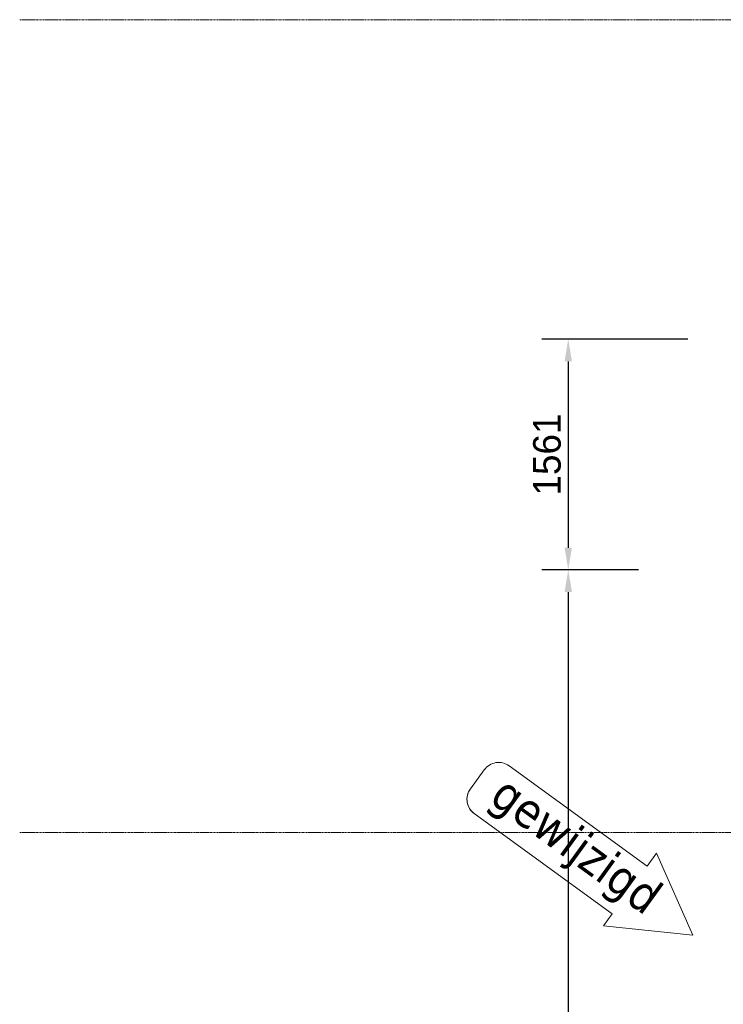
# Model space of a CAD drawing. Header units: millimetres. Extents: x 3625 to 171676, y -65096 to 217166.
# Tile 174 of 256: x 45331 to 50094, y 12665 to 19328. Entities that reach past the tile are written whole.
import ezdxf

# ---------------------------------------------------------------- set-up
doc = ezdxf.new("R2010")
doc.units = ezdxf.units.MM
doc.linetypes.add('stramien', pattern=[22.224999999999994, 12.7, -3.174999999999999, 3.174999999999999, -3.174999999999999])
for name, color, linetype, lineweight in [('A-ANNO-DIMS', 1, 'Continuous', 18), ('A-ANNO-NOTE', 2, 'Continuous', 18), ('S-GRID', 1, 'Continuous', 18)]:
    doc.layers.add(name, color=color, linetype=linetype, lineweight=lineweight)
doc.styles.add('Frutiger_3', font='txt', dxfattribs={"height": 186.5717821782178})
doc.styles.add('Tahoma_2', font='TAHOMA.TTF', dxfattribs={"height": 2.380401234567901})
doc.dimstyles.new('00_KU_2_5mm_-_pijl', dxfattribs={"dimscale": 304.8, "dimtxt": 250, "dimasz": 0.4921259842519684, "dimexe": 0.5905511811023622, "dimexo": 0.0625, "dimgap": 0.1640419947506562, "dimtad": 1, "dimdec": 0, "dimzin": 0, "dimdsep": 46, "dimtxsty": 'Frutiger_3', "dimsah": 1, "dimcen": 0.09, "dimdle": 0.5905511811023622, "dimazin": 0, "dimtfac": 1, "dimtdec": 0, "dimtix": 1, "dimtmove": 0, "dimatfit": 3, "dimfxl": 0.5905511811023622, "dimfxlon": 1, "dimtvp": 1, "dimtolj": 1, "dimtzin": 0, "dimarcsym": 2})

# ---------------------------------------------------------------- blocks, each defined once
blk = doc.blocks.new('*D699')
at = {"layer": 'A-ANNO-DIMS', "color": 0, "lineweight": -2, "transparency": 16777216}
for p, q in [((73723.58440642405, -44683.15691557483), (72734.1822960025, -44683.15691557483)), ((72914.1822960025, -44833.15691557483), (72914.1822960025, -46094.0592759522)), ((73389.46244439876, -46244.0592759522), (72734.1822960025, -46244.0592759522))]:
    blk.add_line(p, q, dxfattribs=at)
at = {"layer": 'A-ANNO-DIMS', "color": 0, "transparency": 16777216}
for points in [[(72889.1822960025, -44833.15691557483), (72939.1822960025, -44833.15691557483), (72914.1822960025, -44683.15691557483)], [(72889.1822960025, -46094.0592759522), (72939.1822960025, -46094.0592759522), (72914.1822960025, -46244.0592759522)]]:
    blk.add_solid(points, dxfattribs=at)
at = {"layer": 'Defpoints', "color": 0, "transparency": 16777216}
for p in [(73742.63440642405, -44683.15691557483), (72914.1822960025, -46244.0592759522), (73408.51244439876, -46244.0592759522)]:
    blk.add_point(p, dxfattribs=at)
at = {"layer": 'A-ANNO-DIMS', "color": 0, "transparency": 16777216, "insert": (72770.89640491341, -45463.60809576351), "char_height": 186.5717821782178, "attachment_point": 5, "rotation": 90, "style": 'Frutiger_3'}
blk.add_mtext('\\A1;1561', dxfattribs=at)
blk = doc.blocks.new('*D700')
at = {"layer": 'A-ANNO-DIMS', "color": 0, "lineweight": -2, "transparency": 16777216}
for p, q in [((73389.46244439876, -46244.0592759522), (72734.18229600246, -46244.0592759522)), ((72914.18229600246, -46394.0592759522), (72914.18229600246, -58394.05927595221)), ((73312.00127152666, -58544.05927595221), (72734.18229600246, -58544.05927595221))]:
    blk.add_line(p, q, dxfattribs=at)
at = {"layer": 'A-ANNO-DIMS', "color": 0, "transparency": 16777216}
for points in [[(72889.18229600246, -46394.0592759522), (72939.18229600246, -46394.0592759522), (72914.18229600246, -46244.0592759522)], [(72889.18229600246, -58394.05927595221), (72939.18229600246, -58394.05927595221), (72914.18229600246, -58544.05927595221)]]:
    blk.add_solid(points, dxfattribs=at)
at = {"layer": 'Defpoints', "color": 0, "transparency": 16777216}
for p in [(73408.51244439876, -46244.0592759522), (72914.18229600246, -58544.05927595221), (73331.05127152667, -58544.05927595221)]:
    blk.add_point(p, dxfattribs=at)
at = {"layer": 'A-ANNO-DIMS', "color": 0, "transparency": 16777216, "char_height": 186.5717821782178, "attachment_point": 5, "rotation": 90, "style": 'Frutiger_3'}
for s, insert in [('\\A1;maatvoering armaturen publiekshal', (73088.56348412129, -52394.0592759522)), ('\\A1;12300', (72770.89640491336, -52394.0592759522))]:
    blk.add_mtext(s, dxfattribs=dict(at, insert=insert))
blk = doc.blocks.new('00_KA_gewijzigd pijl - 00_KA_gewijzigd pijl-12696355-Plotview plafond eerste Verdieping - 1 op 100')
at = {"layer": 'A-ANNO-NOTE'}
for p, q in [((7.452684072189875, 3.944793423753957), (2.194024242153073, 0.9087047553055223)), ((7.452684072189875, 3.944793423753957), (2.194024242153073, 0.9087047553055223)), ((7.452684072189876, 2.944793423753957), (7.452684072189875, 3.944793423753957)), ((7.452684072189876, 2.944793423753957), (7.452684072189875, 3.944793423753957)), ((7.452684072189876, 2.944793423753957), (19.00151741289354, 2.944793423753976)), ((19.00151741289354, 2.944793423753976), (7.452684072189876, 2.944793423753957)), ((20.20151741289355, 1.744793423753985), (20.20151741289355, 0.1447934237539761)), ((20.20151741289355, 0.1447934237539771), (20.20151741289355, 1.744793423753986)), ((7.452684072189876, -2.127383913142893), (2.194024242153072, 0.9087047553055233)), ((2.194024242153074, 0.9087047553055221), (7.452684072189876, -2.127383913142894)), ((7.452684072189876, -1.055206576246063), (7.452684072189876, -2.127383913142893)), ((19.00151741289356, -1.055206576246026), (7.452684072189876, -1.055206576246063)), ((7.452684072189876, -2.127383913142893), (7.452684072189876, -1.055206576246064)), ((7.452684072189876, -1.055206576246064), (19.00151741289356, -1.055206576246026))]:
    blk.add_line(p, q, dxfattribs=at)
for centre, radius, start, end in [((19.00151741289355, 1.744793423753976), 1.200000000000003, 4.770832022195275e-13, 90.00000000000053), ((19.00151741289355, 1.74479342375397), 1.200000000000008, 7.442497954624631e-13, 90.0000000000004), ((19.00151741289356, 0.1447934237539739), 1.199999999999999, 269.9999999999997, 1.335832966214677e-13), ((19.00151741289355, 0.1447934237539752), 1.200000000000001, 269.9999999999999, 1.399444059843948e-13)]:
    blk.add_arc(centre, radius, start, end, dxfattribs=at)
at = {"layer": 'A-ANNO-NOTE', "insert": (18.74912251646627, -0.6289804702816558), "char_height": 2.380401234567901, "width": 16.11, "attachment_point": 1, "rotation": 180, "line_spacing_factor": 1.000231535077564, "style": 'Tahoma_2'}
blk.add_mtext('gewijzigd', dxfattribs=at)
blk = doc.blocks.new('A$C49543151')
at = {"layer": 'A-ANNO-NOTE', "xscale": 100, "yscale": 100, "zscale": 100, "rotation": 143.9999999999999}
blk.add_blockref('00_KA_gewijzigd pijl - 00_KA_gewijzigd pijl-12696355-Plotview plafond eerste Verdieping - 1 op 100', (-31587.0112817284, -3885.284738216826), dxfattribs=at)
at = {"layer": 'A-ANNO-DIMS'}
dim = blk.add_linear_dim(base=(-32661.2556271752, -1356.972873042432), p1=(-31832.80351675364, 203.9294873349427), p2=(-32166.92547877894, -1356.972873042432), angle=90, dimstyle='00_KU_2_5mm_-_pijl', override={"dimpost": '<>', "dimfxl": 1596.262404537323}, dxfattribs=at)
dim.commit()
dim.dimension.update_dxf_attribs({"geometry": '*D699', "text_midpoint": (-32804.54151826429, -576.5216928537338), "insert": (-105575.4379231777, 44887.08640290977)})
dim = blk.add_linear_dim(base=(-32661.25562717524, -13656.97287304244), p1=(-32166.92547877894, -1356.972873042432), p2=(-32244.38665165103, -13656.97287304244), angle=90, text='<>\\Xmaatvoering armaturen publiekshal', dimstyle='00_KU_2_5mm_-_pijl', override={"dimpost": '<>', "dimfxl": 12300.24390950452}, dxfattribs=at)
dim.commit()
dim.dimension.update_dxf_attribs({"geometry": '*D700', "text_midpoint": (-32661.25562717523, -7506.972873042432), "insert": (-105575.4379231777, 44887.08640290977)})

msp = doc.modelspace()

# ---------------------------------------------------------------- linework, layer by layer
at = {"layer": 'S-GRID', "linetype": 'stramien'}
for p, q in [((45331.46382385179, 19328.20289424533), (111342.0343311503, 19328.20289424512)), ((45331.46382385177, 13828.20289424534), (111342.0343311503, 13828.20289424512))]:
    msp.add_line(p, q, dxfattribs=at)

# ---------------------------------------------------------------- block references
msp.add_blockref('A$C49543151', (81706.00720419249, 16962.17576728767))

doc.saveas('drawing.dxf')
